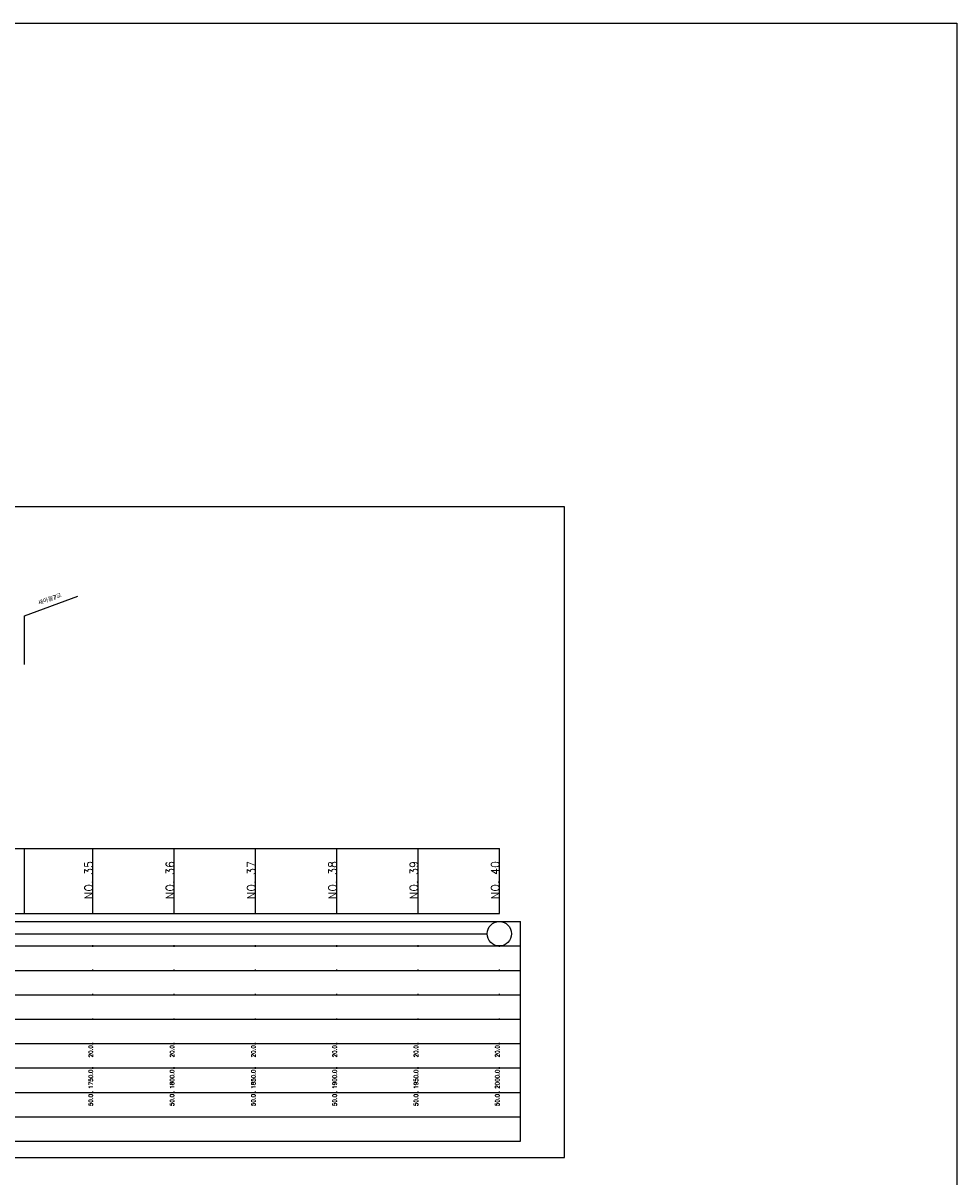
# Model space of a CAD drawing. Extents: x -3223 to 3521, y -191 to 2351.
# Tile 8 of 17: x -2649 to -2074, y 1479 to 2188. Entities that reach past the tile are written whole.
import ezdxf
from ezdxf.enums import TextEntityAlignment as Align

# ---------------------------------------------------------------- set-up
doc = ezdxf.new("R2010")
doc.units = 0
doc.header["$LTSCALE"] = 5
for name, color, linetype in [('BOX', 5, 'CONTINUOUS'), ('DT1', 3, 'CONTINUOUS'), ('LT1', 4, 'CONTINUOUS'), ('ST1', 7, 'CONTINUOUS')]:
    doc.layers.add(name, color=color, linetype=linetype)
doc.styles.add('GHS', font='ROMANS.shx', dxfattribs={"bigfont": 'GHS.shx'})

msp = doc.modelspace()

# ---------------------------------------------------------------- linework, layer by layer
at = {"layer": 'BOX'}
msp.add_lwpolyline([(-2915.67, 1491), (-2315.67, 1491), (-2315.67, 1891), (-2915.67, 1891), (-2915.67, 1491)], dxfattribs=at)
at = {"layer": 'DT1', "linetype": 'CONTINUOUS'}
msp.add_lwpolyline([(-3222.61, 2188.43), (-2074.34, 2188.43), (-2074.34, -191.49), (-3222.61, -191.49)], close=True, dxfattribs=at)
at = {"layer": 'LT1', "linetype": 'CONTINUOUS'}
for p, q in [((-2647.67, 1824), (-2614.78, 1835.97)), ((-2647.67, 1794), (-2647.67, 1824))]:
    msp.add_line(p, q, dxfattribs=at)
at = {"layer": 'LT1'}
for p, q in [((-2647.67, 1641), (-2647.67, 1681)), ((-2605.67, 1641), (-2605.67, 1681)), ((-2605.67, 1673.74), (-2605.67, 1674.74)), ((-2555.67, 1641), (-2555.67, 1681)), ((-2555.67, 1673.74), (-2555.67, 1674.74)), ((-2505.67, 1641), (-2505.67, 1681)), ((-2505.67, 1673.74), (-2505.67, 1674.74)), ((-2455.67, 1641), (-2455.67, 1681)), ((-2455.67, 1673.74), (-2455.67, 1674.74)), ((-2405.67, 1641), (-2405.67, 1681)), ((-2405.67, 1673.74), (-2405.67, 1674.74)), ((-2355.67, 1641), (-2355.67, 1681)), ((-2355.67, 1673.74), (-2355.67, 1674.74)), ((-2855.67, 1641), (-2355.67, 1641)), ((-2605.67, 1620.5), (-2605.67, 1621.5)), ((-2555.67, 1620.5), (-2555.67, 1621.5)), ((-2505.67, 1620.5), (-2505.67, 1621.5)), ((-2455.67, 1620.5), (-2455.67, 1621.5)), ((-2405.67, 1620.5), (-2405.67, 1621.5)), ((-2355.67, 1620.5), (-2355.67, 1621.5)), ((-2605.67, 1605.5), (-2605.67, 1606.5)), ((-2555.67, 1605.5), (-2555.67, 1606.5)), ((-2505.67, 1605.5), (-2505.67, 1606.5)), ((-2455.67, 1605.5), (-2455.67, 1606.5)), ((-2405.67, 1605.5), (-2405.67, 1606.5)), ((-2355.67, 1605.5), (-2355.67, 1606.5)), ((-2605.67, 1590.5), (-2605.67, 1591.5)), ((-2555.67, 1590.5), (-2555.67, 1591.5)), ((-2505.67, 1590.5), (-2505.67, 1591.5)), ((-2455.67, 1590.5), (-2455.67, 1591.5)), ((-2405.67, 1590.5), (-2405.67, 1591.5)), ((-2355.67, 1590.5), (-2355.67, 1591.5)), ((-2605.67, 1575.5), (-2605.67, 1576.5)), ((-2555.67, 1575.5), (-2555.67, 1576.5)), ((-2505.67, 1575.5), (-2505.67, 1576.5)), ((-2455.67, 1575.5), (-2455.67, 1576.5)), ((-2405.67, 1575.5), (-2405.67, 1576.5)), ((-2355.67, 1575.5), (-2355.67, 1576.5)), ((-2605.67, 1560.5), (-2605.67, 1561.5)), ((-2555.67, 1560.5), (-2555.67, 1561.5)), ((-2505.67, 1560.5), (-2505.67, 1561.5)), ((-2455.67, 1560.5), (-2455.67, 1561.5)), ((-2405.67, 1560.5), (-2405.67, 1561.5)), ((-2355.67, 1560.5), (-2355.67, 1561.5)), ((-2605.67, 1545.5), (-2605.67, 1546.5)), ((-2555.67, 1545.5), (-2555.67, 1546.5)), ((-2505.67, 1545.5), (-2505.67, 1546.5)), ((-2455.67, 1545.5), (-2455.67, 1546.5)), ((-2405.67, 1545.5), (-2405.67, 1546.5)), ((-2355.67, 1545.5), (-2355.67, 1546.5)), ((-2605.67, 1530.5), (-2605.67, 1531.5)), ((-2555.67, 1530.5), (-2555.67, 1531.5)), ((-2505.67, 1530.5), (-2505.67, 1531.5)), ((-2455.67, 1530.5), (-2455.67, 1531.5)), ((-2405.67, 1530.5), (-2405.67, 1531.5)), ((-2355.67, 1530.5), (-2355.67, 1531.5))]:
    msp.add_line(p, q, dxfattribs=at)
msp.add_lwpolyline([(-2855.67, 1681), (-2805.67, 1681), (-2755.67, 1681), (-2705.67, 1681), (-2655.67, 1681), (-2605.67, 1681), (-2555.67, 1681), (-2505.67, 1681), (-2455.67, 1681), (-2405.67, 1681), (-2355.67, 1681)], dxfattribs=at)
at = {"layer": 'ST1'}
for p, q in [((-2885.67, 1636), (-2342.67, 1636)), ((-2342.67, 1501), (-2342.67, 1636)), ((-2878.17, 1621), (-2342.67, 1621)), ((-2885.67, 1606), (-2342.67, 1606)), ((-2878.17, 1591), (-2342.67, 1591)), ((-2885.67, 1576), (-2342.67, 1576)), ((-2885.67, 1561), (-2342.67, 1561)), ((-2885.67, 1546), (-2342.67, 1546)), ((-2885.67, 1531), (-2342.67, 1531)), ((-2885.67, 1516), (-2342.67, 1516)), ((-2885.67, 1501), (-2342.67, 1501))]:
    msp.add_line(p, q, dxfattribs=at)
at = {"layer": 'ST1', "linetype": 'CONTINUOUS'}
msp.add_line((-2848.17, 1628.5), (-2363.17, 1628.5), dxfattribs=at)
msp.add_circle((-2355.67, 1628.5), 7.5, dxfattribs=at)

# ---------------------------------------------------------------- texts
at = {"layer": 'DT1', "linetype": 'CONTINUOUS', "style": 'GHS'}
msp.add_text('새마을7교', height=2.5, rotation=20, dxfattribs=at).set_placement((-2631.67, 1832.99), align=Align.CENTER)
at = {"layer": 'DT1', "style": 'GHS'}
for s, height, p in [('NO. 35', 5, (-2605.67, 1673.24)), ('NO. 36', 5, (-2555.67, 1673.24)), ('NO. 37', 5, (-2505.67, 1673.24)), ('NO. 38', 5, (-2455.67, 1673.24)), ('NO. 39', 5, (-2405.67, 1673.24)), ('NO. 40', 5, (-2355.67, 1673.24)), (' 20.0', 2.5, (-2605.67, 1560)), (' 20.0', 2.5, (-2555.67, 1560)), (' 20.0', 2.5, (-2505.67, 1560)), (' 20.0', 2.5, (-2455.67, 1560)), (' 20.0', 2.5, (-2405.67, 1560)), (' 20.0', 2.5, (-2355.67, 1560)), ('  1750.0', 2.5, (-2605.67, 1545)), ('  1800.0', 2.5, (-2555.67, 1545)), ('  1850.0', 2.5, (-2505.67, 1545)), ('  1900.0', 2.5, (-2455.67, 1545)), ('  1950.0', 2.5, (-2405.67, 1545)), ('  2000.0', 2.5, (-2355.67, 1545)), ('  50.0', 2.5, (-2605.67, 1530)), ('  50.0', 2.5, (-2555.67, 1530)), ('  50.0', 2.5, (-2505.67, 1530)), ('  50.0', 2.5, (-2455.67, 1530)), ('  50.0', 2.5, (-2405.67, 1530)), ('  50.0', 2.5, (-2355.67, 1530))]:
    msp.add_text(s, height=height, rotation=90, dxfattribs=at).set_placement(p, align=Align.RIGHT)

doc.saveas('drawing.dxf')
